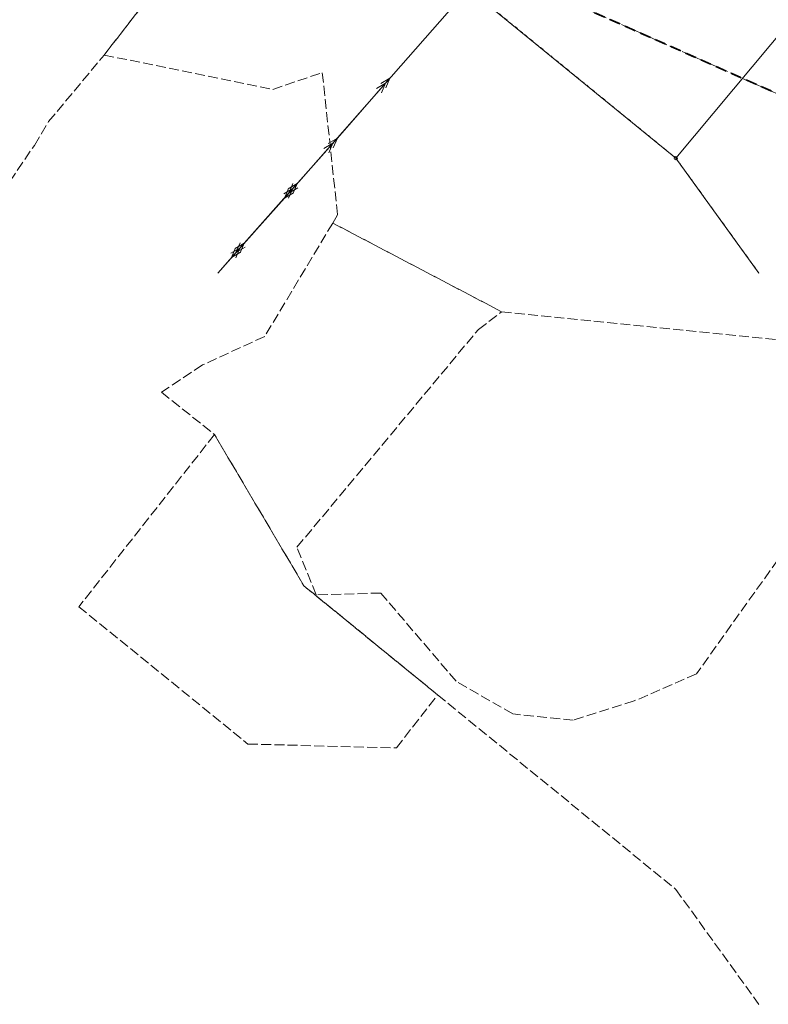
# Model space of a CAD drawing. Header units: metres. Extents: x 6540907 to 6541833, y 5893434 to 5894895.
# Tile 179 of 256: x 6541494 to 6541606, y 5893881 to 5894030. Entities that reach past the tile are written whole.
import ezdxf

# ---------------------------------------------------------------- set-up
doc = ezdxf.new("R2010")
doc.units = ezdxf.units.M
doc.header["$MEASUREMENT"] = 0
for name, pattern in [('1.5_1.0', [2.5, 1.5, -1]), ('219-500', [0, 0]), ('egkk-500', [2, 1.5, -0.5]), ('egug-500', [1, 0.5, -0.5]), ('suep_sn_500', [0, 0])]:
    doc.linetypes.add(name, pattern=pattern)
doc.layers.get('0').update_dxf_attribs({"color": 2, "linetype": 'CONTINUOUS', "lineweight": 5})
for name, color, linetype, lineweight in [('202-punkt graniczny', 251, 'CONTINUOUS', 9), ('216-obręb ewidencyjny', 251, 'CONTINUOUS', 9), ('217-kontur klasyfikacyjny', 251, 'CONTINUOUS', 9), ('218-kontur użytku gruntowego', 251, 'CONTINUOUS', 9), ('219-działka ewidencyjna', 152, 'CONTINUOUS', 18), ('przewód elektroenergetyczny średniego napięcia', 251, 'CONTINUOUS', 9)]:
    doc.layers.add(name, color=color, linetype=linetype, lineweight=lineweight)

# ---------------------------------------------------------------- blocks, each defined once
blk = doc.blocks.new('202')
at = {"color": 0, "linetype": 'Continuous', "lineweight": 0}
blk.add_circle((0, 0), 0.25, dxfattribs=at)
blk = doc.blocks.new('SUEP2')
at = {"color": 0, "linetype": 'Continuous'}
for p, q in [((0, 0), (6.027, 0)), ((5.027, 0), (3.527, 0.5)), ((5.027, 0), (3.527, -0.5)), ((6.027, 0), (4.527, 0.5)), ((6.027, 0), (4.527, -0.5)), ((6.027, 0), (18.027, 0)), ((17.027, 0), (15.527, 0.5)), ((17.027, 0), (15.527, -0.5)), ((18.027, 0), (16.527, 0.5)), ((18.027, 0), (16.527, -0.5))]:
    blk.add_line(p, q, dxfattribs=at)

msp = doc.modelspace()

# ---------------------------------------------------------------- linework, layer by layer
at = {"layer": '216-obręb ewidencyjny', "linetype": '1.5_1.0', "lineweight": 35, "flags": 128}
for points in [[(6540907.06, 5893988), (6540917.97, 5893998.72), (6540919.14, 5894000.04), (6540986.55, 5894049.99), (6541000.71, 5894071.73), (6541018.98, 5894099.71), (6541073.42, 5894137.05), (6541168.23, 5894186.97), (6541196.88, 5894188.55), (6541244.66, 5894165.71), (6541308.83, 5894140.8), (6541372.49, 5894155.85), (6541415.18, 5894143.39), (6541528.91, 5894053.47), (6541669.76, 5893991.01), (6541682.61, 5893968.09)], [(6541682.61, 5893968.09), (6541669.76, 5893991.01), (6541528.91, 5894053.47), (6541415.18, 5894143.39), (6541372.49, 5894155.85), (6541308.83, 5894140.8), (6541244.66, 5894165.71), (6541196.88, 5894188.55), (6541168.23, 5894186.97), (6541073.42, 5894137.05), (6541018.98, 5894099.71), (6541000.71, 5894071.73), (6540986.55, 5894049.99), (6540919.14, 5894000.04), (6540917.97, 5893998.72), (6540907.06, 5893988)]]:
    msp.add_lwpolyline(points, dxfattribs=at)
at = {"layer": '217-kontur klasyfikacyjny', "linetype": 'egkk-500', "lineweight": 18, "flags": 128}
for points in [[(6541506.27, 5894024.32), (6541528.91, 5894053.47)], [(6541528.91, 5894053.47), (6541506.27, 5894024.32)], [(6541669.76, 5893991.01), (6541528.91, 5894053.47)], [(6541497.9, 5894014.29), (6541506.27, 5894024.32)], [(6541506.27, 5894024.32), (6541531.7, 5894019.14)], [(6541531.7, 5894019.14), (6541539.17, 5894021.66)], [(6541539.17, 5894021.66), (6541541.48, 5894000.22)], [(6541495.74, 5894010.7), (6541497.9, 5894014.29)], [(6541489.79, 5894001.95), (6541495.74, 5894010.7)], [(6541541.48, 5894000.22), (6541540.75, 5893998.99)], [(6541540.75, 5893998.99), (6541530.48, 5893981.89)], [(6541540.75, 5893998.99), (6541566.22, 5893985.62)], [(6541566.22, 5893985.62), (6541540.75, 5893998.99)], [(6541562.72, 5893982.95), (6541566.22, 5893985.62)], [(6541566.22, 5893985.62), (6541629.97, 5893979.14)], [(6541535.35, 5893950.12), (6541562.72, 5893982.95)], [(6541530.48, 5893981.89), (6541521.09, 5893977.6)], [(6541629.97, 5893979.14), (6541595.6, 5893931.04)], [(6541521.09, 5893977.6), (6541514.93, 5893973.5)], [(6541514.93, 5893973.5), (6541522.91, 5893967.11)], [(6541522.91, 5893967.11), (6541502.46, 5893941.16)], [(6541522.91, 5893967.11), (6541536.39, 5893944.32)], [(6541536.39, 5893944.32), (6541522.91, 5893967.11)], [(6541538.27, 5893942.95), (6541535.35, 5893950.12)], [(6541536.39, 5893944.32), (6541556.57, 5893927.86)], [(6541556.57, 5893927.86), (6541536.39, 5893944.32)], [(6541548, 5893943.22), (6541538.27, 5893942.95)], [(6541559.34, 5893929.94), (6541548, 5893943.22)], [(6541502.46, 5893941.16), (6541527.95, 5893920.46)], [(6541595.6, 5893931.04), (6541586.21, 5893926.95)], [(6541567.9, 5893924.99), (6541559.34, 5893929.94)], [(6541550.34, 5893919.87), (6541556.57, 5893927.86)], [(6541556.57, 5893927.86), (6541561.23, 5893924.06)], [(6541586.21, 5893926.95), (6541577.03, 5893924.06)], [(6541577.03, 5893924.06), (6541567.9, 5893924.99)], [(6541561.23, 5893924.06), (6541592.49, 5893898.55)], [(6541527.95, 5893920.46), (6541550.34, 5893919.87)], [(6541592.49, 5893898.55), (6541605.02, 5893881.22)]]:
    msp.add_lwpolyline(points, dxfattribs=at)
at = {"layer": '218-kontur użytku gruntowego', "linetype": 'egug-500', "lineweight": 18, "flags": 128}
for points in [[(6541561.23, 5894034.3), (6541592.49, 5894008.79)], [(6541592.49, 5894008.79), (6541605.02, 5893991.46)]]:
    msp.add_lwpolyline(points, dxfattribs=at)
at = {"layer": '219-działka ewidencyjna', "linetype": '219-500', "lineweight": 18, "flags": 128}
for points in [[(6541669.76, 5894101.25), (6541592.49, 5894008.79)], [(6541592.49, 5894008.79), (6541561.23, 5894034.3)], [(6541605.02, 5893991.46), (6541592.49, 5894008.79)]]:
    msp.add_lwpolyline(points, dxfattribs=at)
at = {"layer": 'przewód elektroenergetyczny średniego napięcia', "linetype": 'suep_sn_500', "lineweight": 18, "flags": 128}
for points in [[(6541537.46, 5894007.27), (6541633.97, 5894117.01)], [(6541523.4, 5893991.46), (6541537.46, 5894007.27)]]:
    msp.add_lwpolyline(points, dxfattribs=at)

# ---------------------------------------------------------------- block references
at = {"layer": '202-punkt graniczny', "linetype": 'Continuous', "lineweight": 18}
msp.add_blockref('202', (6541592.49, 5894008.79), dxfattribs=at)
at = {"layer": 'przewód elektroenergetyczny średniego napięcia', "linetype": 'Continuous', "lineweight": 18}
for p, rotation in [((6541537.46, 5894007.27), 48.67), ((6541537.46, 5894007.27), 228.347), ((6541523.4, 5893991.46), 48.34700000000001)]:
    msp.add_blockref('SUEP2', p, dxfattribs=dict(at, rotation=rotation))

doc.saveas('drawing.dxf')
